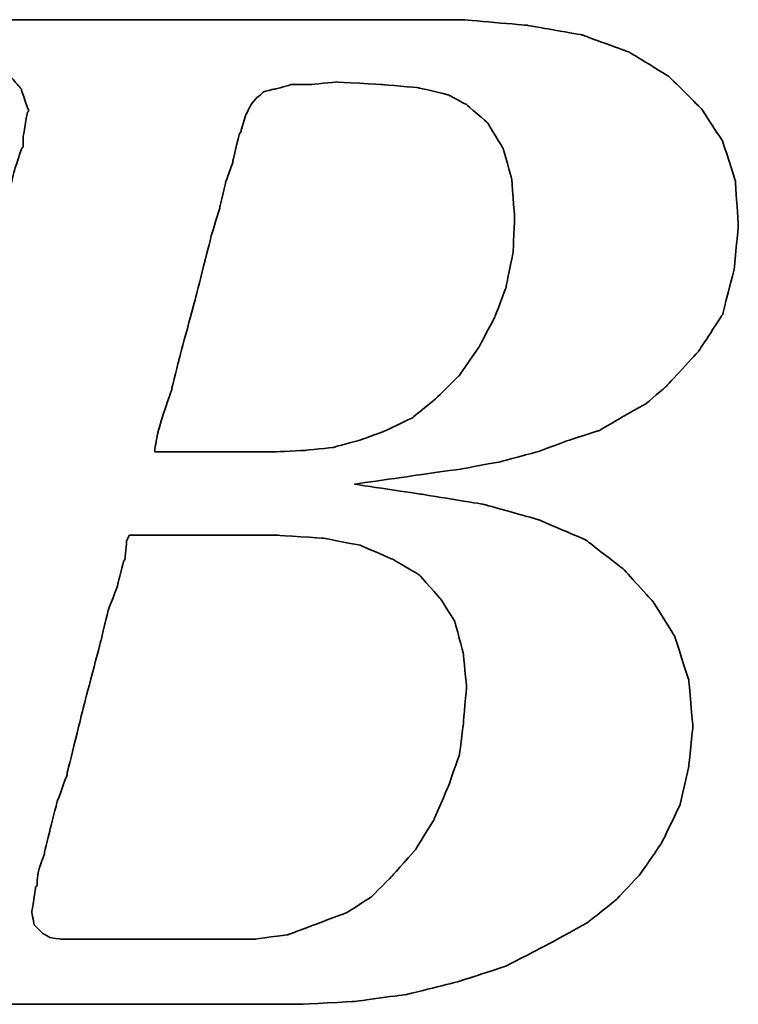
# Model space of a CAD drawing. Header units: millimetres. Extents: x -212 to 3135, y -1694 to 860.
# Tile 74 of 256: x 55.54 to 58.55, y -1383.19 to -1379.08. Entities that reach past the tile are written whole.
import ezdxf

# ---------------------------------------------------------------- set-up
doc = ezdxf.new("R2010")
doc.units = ezdxf.units.MM
doc.layers.add('DIM', color=4, linetype='CONTINUOUS')
doc.layers.add('layer 1', color=7, linetype='CONTINUOUS')

# ---------------------------------------------------------------- blocks, each defined once
blk = doc.blocks.new('TBI MOTION logo(完整正式版)')
at = {"layer": 'layer 1', "color": 22, "lineweight": 35}
for points, knots in [([(-64.65375, -6.86375), (-64.65375, -6.86375), (-64.84375, -7.29625), (-64.84375, -7.29625), (-64.84375, -7.29625), (-64.84375, -7.29625), (-64.86875, -7.34375), (-64.86875, -7.34375), (-64.86875, -7.34375), (-64.86875, -7.34375), (-64.86875, -7.36875), (-64.86875, -7.36875), (-64.86875, -7.36875), (-64.86875, -7.36875), (-65.15375, -7.65375), (-65.15375, -7.65375), (-65.15375, -7.65375), (-65.15375, -7.65375), (-65.17875, -7.65375), (-65.17875, -7.65375), (-65.17875, -7.65375), (-65.17875, -7.65375), (-65.20375, -7.67875), (-65.20375, -7.67875), (-65.20375, -7.67875), (-65.20375, -7.67875), (-65.58875, -7.87125), (-65.58875, -7.87125), (-65.58875, -7.87125), (-65.58875, -7.87125), (-65.63375, -7.87125), (-65.63375, -7.87125), (-65.63375, -7.87125), (-65.63375, -7.87125), (-65.65875, -7.89375), (-65.65875, -7.89375), (-65.65875, -7.89375), (-65.65875, -7.89375), (-66.09375, -7.94375), (-66.09375, -7.94375), (-66.09375, -7.94375), (-66.09375, -7.94375), (-66.11375, -7.94375), (-66.11375, -7.94375), (-66.11375, -7.94375), (-66.11375, -7.94375), (-66.16375, -7.94375), (-66.16375, -7.94375), (-66.16375, -7.94375), (-66.16375, -7.94375), (-66.30875, -7.94375), (-66.30875, -7.94375), (-66.30875, -7.94375), (-66.30875, -7.94375), (-66.69375, -7.94375), (-66.69375, -7.94375), (-66.69375, -7.94375), (-66.69375, -7.94375), (-67.07375, -7.94375), (-67.07375, -7.94375), (-67.07375, -7.94375), (-67.07375, -7.94375), (-67.12375, -7.94375), (-67.12375, -7.94375), (-67.12375, -7.94375), (-67.12375, -7.94375), (-67.12375, -7.96625), (-67.12375, -7.96625), (-67.12375, -7.96625), (-67.12375, -7.96625), (-67.14875, -7.99125), (-67.14875, -7.99125), (-67.14875, -7.99125), (-67.14875, -7.99125), (-67.24375, -8.34875), (-67.24375, -8.34875), (-67.24375, -8.34875), (-67.24375, -8.34875), (-67.31375, -8.68625), (-67.31375, -8.68625), (-67.31375, -8.68625), (-67.31375, -8.68625), (-67.26875, -8.68625), (-67.26875, -8.68625), (-67.26875, -8.68625), (-67.26875, -8.68625), (-67.07375, -8.68625), (-67.07375, -8.68625), (-67.07375, -8.68625), (-67.07375, -8.68625), (-66.54875, -8.68625), (-66.54875, -8.68625), (-66.54875, -8.68625), (-66.54875, -8.68625), (-65.82625, -8.68625), (-65.82625, -8.68625), (-65.82625, -8.68625), (-65.82625, -8.68625), (-65.01375, -8.68625), (-65.01375, -8.68625), (-65.01375, -8.68625), (-65.01375, -8.68625), (-64.05375, -8.68625), (-64.05375, -8.68625), (-64.05375, -8.68625), (-64.05375, -8.68625), (-62.08375, -8.68625), (-62.08375, -8.68625), (-62.08375, -8.68625), (-62.08375, -8.68625), (-60.06875, -8.68625), (-60.06875, -8.68625), (-60.06875, -8.68625), (-60.06875, -8.68625), (-59.10875, -8.68625), (-59.10875, -8.68625), (-59.10875, -8.68625), (-59.10875, -8.68625), (-58.29375, -8.68625), (-58.29375, -8.68625), (-58.29375, -8.68625), (-58.29375, -8.68625), (-57.57375, -8.68625), (-57.57375, -8.68625), (-57.57375, -8.68625), (-57.57375, -8.68625), (-57.04875, -8.68625), (-57.04875, -8.68625), (-57.04875, -8.68625), (-57.04875, -8.68625), (-56.85375, -8.68625), (-56.85375, -8.68625), (-56.85375, -8.68625), (-56.85375, -8.68625), (-56.70875, -8.68625), (-56.70875, -8.68625), (-56.70875, -8.68625), (-56.70875, -8.68625), (-56.61375, -8.68625), (-56.61375, -8.68625), (-56.61375, -8.68625), (-56.61375, -8.68625), (-56.56875, -8.68625), (-56.56875, -8.68625), (-56.56875, -8.68625), (-56.56875, -8.68625), (-55.65375, -8.63875), (-55.65375, -8.63875), (-55.65375, -8.63875), (-55.65375, -8.63875), (-54.76875, -8.51875), (-54.76875, -8.51875), (-54.76875, -8.51875), (-54.76875, -8.51875), (-53.90375, -8.30375), (-53.90375, -8.30375), (-53.90375, -8.30375), (-53.90375, -8.30375), (-53.08875, -8.03875), (-53.08875, -8.03875), (-53.08875, -8.03875), (-53.08875, -8.03875), (-52.34375, -7.65375), (-52.34375, -7.65375), (-52.34375, -7.65375), (-52.34375, -7.65375), (-51.69875, -7.29625), (-51.69875, -7.29625), (-51.69875, -7.29625), (-51.69875, -7.29625), (-51.21875, -6.91125), (-51.21875, -6.91125), (-51.21875, -6.91125), (-51.21875, -6.91125), (-50.83375, -6.50375), (-50.83375, -6.50375), (-50.83375, -6.50375), (-50.83375, -6.50375), (-50.44875, -5.94875), (-50.44875, -5.94875), (-50.44875, -5.94875), (-50.44875, -5.94875), (-50.13875, -5.30375), (-50.13875, -5.30375), (-50.13875, -5.30375), (-50.13875, -5.30375), (-49.99375, -4.65375), (-49.99375, -4.65375), (-49.99375, -4.65375), (-49.99375, -4.65375), (-49.92375, -3.98375), (-49.92375, -3.98375), (-49.92375, -3.98375), (-49.92375, -3.98375), (-49.99375, -3.19374), (-49.99375, -3.19374), (-49.99375, -3.19374), (-49.99375, -3.19374), (-50.23374, -2.44874), (-50.23374, -2.44874), (-50.23374, -2.44874), (-50.23374, -2.44874), (-50.59375, -1.87374), (-50.59375, -1.87374), (-50.59375, -1.87374), (-50.59375, -1.87374), (-51.09875, -1.31874), (-51.09875, -1.31874), (-51.09875, -1.31874), (-51.09875, -1.31874), (-51.74375, -0.81875), (-51.74375, -0.81875), (-51.74375, -0.81875), (-51.74375, -0.81875), (-52.53875, -0.48125), (-52.53875, -0.48125), (-52.53875, -0.48125), (-52.53875, -0.48125), (-53.47375, -0.21875), (-53.47375, -0.21875), (-53.47375, -0.21875), (-53.47375, -0.21875), (-54.52875, -0.04874), (-54.52875, -0.04874), (-54.52875, -0.04874), (-54.52875, -0.04874), (-55.65375, 0.12125), (-55.65375, 0.12125), (-55.65375, 0.12125), (-55.65375, 0.12125), (-54.50375, 0.28624), (-54.50375, 0.28624), (-54.50375, 0.28624), (-54.50375, 0.28624), (-53.83375, 0.38124), (-53.83375, 0.38124), (-53.83375, 0.38124), (-53.83375, 0.38124), (-53.18375, 0.50125), (-53.18375, 0.50125), (-53.18375, 0.50125), (-53.18375, 0.50125), (-52.55875, 0.66874), (-52.55875, 0.66874), (-52.55875, 0.66874), (-52.55875, 0.66874), (-52.03375, 0.86124), (-52.03375, 0.86124), (-52.03375, 0.86124), (-52.03375, 0.86124), (-51.50374, 1.03124), (-51.50374, 1.03124), (-51.50374, 1.03124), (-51.50374, 1.03124), (-51.09875, 1.27125), (-51.09875, 1.27125), (-51.09875, 1.27125), (-51.09875, 1.27125), (-50.71375, 1.48624), (-50.71375, 1.48624), (-50.71375, 1.48624), (-50.71375, 1.48624), (-50.37625, 1.77625), (-50.37625, 1.77625), (-50.37625, 1.77625), (-50.37625, 1.77625), (-49.82375, 2.37625), (-49.82375, 2.37625), (-49.82375, 2.37625), (-49.82375, 2.37625), (-49.41875, 2.99625), (-49.41875, 2.99625), (-49.41875, 2.99625), (-49.41875, 2.99625), (-49.22375, 3.76625), (-49.22375, 3.76625), (-49.22375, 3.76625), (-49.22375, 3.76625), (-49.15375, 4.50874), (-49.15375, 4.50874), (-49.15375, 4.50874), (-49.15375, 4.50874), (-49.20375, 5.25125), (-49.20375, 5.25125), (-49.20375, 5.25125), (-49.20375, 5.25125), (-49.41875, 5.92625), (-49.41875, 5.92625), (-49.41875, 5.92625), (-49.41875, 5.92625), (-49.77875, 6.47625), (-49.77875, 6.47625), (-49.77875, 6.47625), (-49.77875, 6.47625), (-50.33125, 7.02624), (-50.33125, 7.02624), (-50.33125, 7.02624), (-50.33125, 7.02624), (-51.00125, 7.43625), (-51.00125, 7.43625), (-51.00125, 7.43625), (-51.00125, 7.43625), (-51.79375, 7.72625), (-51.79375, 7.72625), (-51.79375, 7.72625), (-51.79375, 7.72625), (-52.72875, 7.89124), (-52.72875, 7.89124), (-52.72875, 7.89124), (-52.72875, 7.89124), (-53.83375, 7.98625), (-53.83375, 7.98625), (-53.83375, 7.98625), (-53.83375, 7.98625), (-53.92875, 7.98625), (-53.92875, 7.98625), (-53.92875, 7.98625), (-53.92875, 7.98625), (-54.26375, 7.98625), (-54.26375, 7.98625), (-54.26375, 7.98625), (-54.26375, 7.98625), (-54.74375, 7.98625), (-54.74375, 7.98625), (-54.74375, 7.98625), (-54.74375, 7.98625), (-55.36875, 7.98625), (-55.36875, 7.98625), (-55.36875, 7.98625), (-55.36875, 7.98625), (-56.13375, 7.98625), (-56.13375, 7.98625), (-56.13375, 7.98625), (-56.13375, 7.98625), (-56.94875, 7.98625), (-56.94875, 7.98625), (-56.94875, 7.98625), (-56.94875, 7.98625), (-58.77625, 7.98625), (-58.77625, 7.98625), (-58.77625, 7.98625), (-58.77625, 7.98625), (-60.59875, 7.98625), (-60.59875, 7.98625), (-60.59875, 7.98625), (-60.59875, 7.98625), (-61.41375, 7.98625), (-61.41375, 7.98625), (-61.41375, 7.98625), (-61.41375, 7.98625), (-62.17875, 7.98625), (-62.17875, 7.98625), (-62.17875, 7.98625), (-62.17875, 7.98625), (-62.80375, 7.98625), (-62.80375, 7.98625), (-62.80375, 7.98625), (-62.80375, 7.98625), (-63.30625, 7.98625), (-63.30625, 7.98625), (-63.30625, 7.98625), (-63.30625, 7.98625), (-63.57375, 7.98625), (-63.57375, 7.98625), (-63.57375, 7.98625), (-63.57375, 7.98625), (-63.57375, 7.96375), (-63.57375, 7.96375), (-63.57375, 7.96375), (-63.57375, 7.96375), (-63.59875, 7.94125), (-63.59875, 7.94125), (-63.59875, 7.94125), (-63.59875, 7.94125), (-63.69375, 7.55625), (-63.69375, 7.55625), (-63.69375, 7.55625), (-63.69375, 7.55625), (-63.76375, 7.24624), (-63.76375, 7.24624), (-63.76375, 7.24624), (-63.76375, 7.24624), (-63.23875, 7.24624), (-63.23875, 7.24624), (-63.23875, 7.24624), (-63.23875, 7.24624), (-62.75875, 7.24624), (-62.75875, 7.24624), (-62.75875, 7.24624), (-62.75875, 7.24624), (-62.61125, 7.24624), (-62.61125, 7.24624), (-62.61125, 7.24624), (-62.61125, 7.24624), (-62.56625, 7.24624), (-62.56625, 7.24624), (-62.56625, 7.24624), (-62.56625, 7.24624), (-62.22875, 7.24624), (-62.22875, 7.24624), (-62.22875, 7.24624), (-62.22875, 7.24624), (-62.20375, 7.24624), (-62.20375, 7.24624), (-62.20375, 7.24624), (-62.20375, 7.24624), (-62.17875, 7.21875), (-62.17875, 7.21875), (-62.17875, 7.21875), (-62.17875, 7.21875), (-61.96375, 7.17125), (-61.96375, 7.17125), (-61.96375, 7.17125), (-61.96375, 7.17125), (-61.72375, 7.12624), (-61.72375, 7.12624), (-61.72375, 7.12624), (-61.72375, 7.12624), (-61.70375, 7.12624), (-61.70375, 7.12624), (-61.70375, 7.12624), (-61.70375, 7.12624), (-61.55875, 7.07624), (-61.55875, 7.07624), (-61.55875, 7.07624), (-61.55875, 7.07624), (-61.50875, 7.07624), (-61.50875, 7.07624), (-61.50875, 7.07624), (-61.50875, 7.07624), (-61.48375, 7.02624), (-61.48375, 7.02624), (-61.48375, 7.02624), (-61.48375, 7.02624), (-61.31875, 6.83375), (-61.31875, 6.83375), (-61.31875, 6.83375), (-61.31875, 6.83375), (-61.29375, 6.81125), (-61.29375, 6.81125), (-61.29375, 6.81125), (-61.29375, 6.81125), (-61.29375, 6.78625), (-61.29375, 6.78625), (-61.29375, 6.78625), (-61.29375, 6.78625), (-61.19875, 6.50124), (-61.19875, 6.50124), (-61.19875, 6.50124), (-61.19875, 6.50124), (-61.17375, 6.45124), (-61.17375, 6.45124), (-61.17375, 6.45124), (-61.17375, 6.45124), (-61.19875, 6.40625), (-61.19875, 6.40625), (-61.19875, 6.40625), (-61.19875, 6.40625), (-61.26875, 5.99624), (-61.26875, 5.99624), (-61.26875, 5.99624), (-61.26875, 5.99624), (-61.26875, 5.85125), (-61.26875, 5.85125), (-61.26875, 5.85125), (-61.26875, 5.85125), (-61.26875, 5.82625), (-61.26875, 5.82625), (-61.26875, 5.82625), (-61.26875, 5.82625), (-61.29375, 5.80625), (-61.29375, 5.80625), (-61.29375, 5.80625), (-61.29375, 5.80625), (-61.34125, 5.66125), (-61.34125, 5.66125), (-61.34125, 5.66125), (-61.34125, 5.66125), (-61.41375, 5.44625), (-61.41375, 5.44625), (-61.41375, 5.44625), (-61.41375, 5.44625), (-61.48375, 5.15625), (-61.48375, 5.15625), (-61.48375, 5.15625), (-61.48375, 5.15625), (-61.58375, 4.82124), (-61.58375, 4.82124), (-61.58375, 4.82124), (-61.58375, 4.82124), (-61.79875, 4.00375), (-61.79875, 4.00375), (-61.79875, 4.00375), (-61.79875, 4.00375), (-62.05875, 2.99625), (-62.05875, 2.99625), (-62.05875, 2.99625), (-62.05875, 2.99625), (-62.34875, 1.91625), (-62.34875, 1.91625), (-62.34875, 1.91625), (-62.34875, 1.91625), (-62.97375, -0.41124), (-62.97375, -0.41124), (-62.97375, -0.41124), (-62.97375, -0.41124), (-63.59875, -2.75875), (-63.59875, -2.75875), (-63.59875, -2.75875), (-63.59875, -2.75875), (-63.88375, -3.86374), (-63.88375, -3.86374), (-63.88375, -3.86374), (-63.88375, -3.86374), (-64.14875, -4.82374), (-64.14875, -4.82374), (-64.14875, -4.82374), (-64.14875, -4.82374), (-64.36375, -5.64125), (-64.36375, -5.64125), (-64.36375, -5.64125), (-64.36375, -5.64125), (-64.43625, -5.97625), (-64.43625, -5.97625), (-64.43625, -5.97625), (-64.43625, -5.97625), (-64.50875, -6.28625), (-64.50875, -6.28625), (-64.50875, -6.28625), (-64.50875, -6.28625), (-64.50875, -6.30875), (-64.50875, -6.30875), (-64.50875, -6.30875), (-64.50875, -6.30875), (-64.57875, -6.50375), (-64.57875, -6.50375), (-64.57875, -6.50375), (-64.57875, -6.50375), (-64.62875, -6.69625), (-64.62875, -6.69625), (-64.62875, -6.69625), (-64.62875, -6.69625), (-64.62875, -6.76875), (-64.62875, -6.76875), (-64.62875, -6.76875), (-64.62875, -6.76875), (-64.62875, -6.81375), (-64.62875, -6.81375), (-64.62875, -6.81375), (-64.62875, -6.81375), (-64.62875, -6.83875), (-64.62875, -6.83875), (-64.62875, -6.83875), (-64.62875, -6.83875), (-64.65375, -6.86375), (-64.65375, -6.86375)], [0, 0, 0, 0, 0.00719424, 0.00719424, 0.00719424, 0.00719425, 0.01438849, 0.01438849, 0.01438849, 0.0143885, 0.02158273, 0.02158273, 0.02158273, 0.02158274, 0.02877698, 0.02877698, 0.02877698, 0.02877699, 0.03597122, 0.03597122, 0.03597122, 0.03597123, 0.04316547, 0.04316547, 0.04316547, 0.04316548, 0.05035971, 0.05035971, 0.05035971, 0.05035972, 0.05755396, 0.05755396, 0.05755396, 0.05755397, 0.0647482, 0.0647482, 0.0647482, 0.06474821, 0.07194245, 0.07194245, 0.07194245, 0.07194246, 0.07913669, 0.07913669, 0.07913669, 0.0791367, 0.08633094, 0.08633094, 0.08633094, 0.08633095, 0.09352518, 0.09352518, 0.09352518, 0.09352519, 0.10071942, 0.10071942, 0.10071942, 0.10071943, 0.10791367, 0.10791367, 0.10791367, 0.10791368, 0.11510791, 0.11510791, 0.11510791, 0.11510792, 0.12230216, 0.12230216, 0.12230216, 0.12230217, 0.1294964, 0.1294964, 0.1294964, 0.12949641, 0.13669065, 0.13669065, 0.13669065, 0.13669066, 0.14388489, 0.14388489, 0.14388489, 0.1438849, 0.15107914, 0.15107914, 0.15107914, 0.15107915, 0.15827338, 0.15827338, 0.15827338, 0.15827339, 0.16546763, 0.16546763, 0.16546763, 0.16546764, 0.17266187, 0.17266187, 0.17266187, 0.17266188, 0.17985612, 0.17985612, 0.17985612, 0.17985613, 0.18705036, 0.18705036, 0.18705036, 0.18705037, 0.1942446, 0.1942446, 0.1942446, 0.19424461, 0.20143885, 0.20143885, 0.20143885, 0.20143886, 0.20863309, 0.20863309, 0.20863309, 0.2086331, 0.21582734, 0.21582734, 0.21582734, 0.21582735, 0.22302158, 0.22302158, 0.22302158, 0.22302159, 0.23021583, 0.23021583, 0.23021583, 0.23021584, 0.23741007, 0.23741007, 0.23741007, 0.23741008, 0.24460432, 0.24460432, 0.24460432, 0.24460433, 0.25179856, 0.25179856, 0.25179856, 0.25179857, 0.25899281, 0.25899281, 0.25899281, 0.25899282, 0.26618705, 0.26618705, 0.26618705, 0.26618706, 0.27338129, 0.27338129, 0.27338129, 0.2733813, 0.28057554, 0.28057554, 0.28057554, 0.28057555, 0.28776978, 0.28776978, 0.28776978, 0.28776979, 0.29496403, 0.29496403, 0.29496403, 0.29496404, 0.30215827, 0.30215827, 0.30215827, 0.30215828, 0.30935252, 0.30935252, 0.30935252, 0.30935253, 0.31654676, 0.31654676, 0.31654676, 0.31654677, 0.32374101, 0.32374101, 0.32374101, 0.32374102, 0.33093525, 0.33093525, 0.33093525, 0.33093526, 0.3381295, 0.3381295, 0.3381295, 0.33812951, 0.34532374, 0.34532374, 0.34532374, 0.34532375, 0.35251799, 0.35251799, 0.35251799, 0.352518, 0.35971223, 0.35971223, 0.35971223, 0.35971224, 0.36690647, 0.36690647, 0.36690647, 0.36690648, 0.37410072, 0.37410072, 0.37410072, 0.37410073, 0.38129496, 0.38129496, 0.38129496, 0.38129497, 0.38848921, 0.38848921, 0.38848921, 0.38848922, 0.39568345, 0.39568345, 0.39568345, 0.39568346, 0.4028777, 0.4028777, 0.4028777, 0.40287771, 0.41007194, 0.41007194, 0.41007194, 0.41007195, 0.41726619, 0.41726619, 0.41726619, 0.4172662, 0.42446043, 0.42446043, 0.42446043, 0.42446044, 0.43165468, 0.43165468, 0.43165468, 0.43165469, 0.43884892, 0.43884892, 0.43884892, 0.43884893, 0.44604317, 0.44604317, 0.44604317, 0.44604318, 0.45323741, 0.45323741, 0.45323741, 0.45323742, 0.46043165, 0.46043165, 0.46043165, 0.46043166, 0.4676259, 0.4676259, 0.4676259, 0.46762591, 0.47482014, 0.47482014, 0.47482014, 0.47482015, 0.48201439, 0.48201439, 0.48201439, 0.4820144, 0.48920863, 0.48920863, 0.48920863, 0.48920864, 0.49640288, 0.49640288, 0.49640288, 0.49640289, 0.50359712, 0.50359712, 0.50359712, 0.50359713, 0.51079137, 0.51079137, 0.51079137, 0.51079138, 0.51798561, 0.51798561, 0.51798561, 0.51798562, 0.52517986, 0.52517986, 0.52517986, 0.52517987, 0.5323741, 0.5323741, 0.5323741, 0.53237411, 0.53956835, 0.53956835, 0.53956835, 0.53956836, 0.54676259, 0.54676259, 0.54676259, 0.5467626, 0.55395683, 0.55395683, 0.55395683, 0.55395684, 0.56115108, 0.56115108, 0.56115108, 0.56115109, 0.56834532, 0.56834532, 0.56834532, 0.56834533, 0.57553957, 0.57553957, 0.57553957, 0.57553958, 0.58273381, 0.58273381, 0.58273381, 0.58273382, 0.58992806, 0.58992806, 0.58992806, 0.58992807, 0.5971223, 0.5971223, 0.5971223, 0.59712231, 0.60431655, 0.60431655, 0.60431655, 0.60431656, 0.61151079, 0.61151079, 0.61151079, 0.6115108, 0.61870504, 0.61870504, 0.61870504, 0.61870505, 0.62589928, 0.62589928, 0.62589928, 0.62589929, 0.63309353, 0.63309353, 0.63309353, 0.63309354, 0.64028777, 0.64028777, 0.64028777, 0.64028778, 0.64748201, 0.64748201, 0.64748201, 0.64748202, 0.65467626, 0.65467626, 0.65467626, 0.65467627, 0.6618705, 0.6618705, 0.6618705, 0.66187051, 0.66906475, 0.66906475, 0.66906475, 0.66906476, 0.67625899, 0.67625899, 0.67625899, 0.676259, 0.68345324, 0.68345324, 0.68345324, 0.68345325, 0.69064748, 0.69064748, 0.69064748, 0.69064749, 0.69784173, 0.69784173, 0.69784173, 0.69784174, 0.70503597, 0.70503597, 0.70503597, 0.70503598, 0.71223022, 0.71223022, 0.71223022, 0.71223023, 0.71942446, 0.71942446, 0.71942446, 0.71942447, 0.72661871, 0.72661871, 0.72661871, 0.72661872, 0.73381295, 0.73381295, 0.73381295, 0.73381296, 0.74100719, 0.74100719, 0.74100719, 0.7410072, 0.74820144, 0.74820144, 0.74820144, 0.74820145, 0.75539568, 0.75539568, 0.75539568, 0.75539569, 0.76258993, 0.76258993, 0.76258993, 0.76258994, 0.76978417, 0.76978417, 0.76978417, 0.76978418, 0.77697842, 0.77697842, 0.77697842, 0.77697843, 0.78417266, 0.78417266, 0.78417266, 0.78417267, 0.79136691, 0.79136691, 0.79136691, 0.79136692, 0.79856115, 0.79856115, 0.79856115, 0.79856116, 0.8057554, 0.8057554, 0.8057554, 0.80575541, 0.81294964, 0.81294964, 0.81294964, 0.81294965, 0.82014388, 0.82014388, 0.82014388, 0.82014389, 0.82733813, 0.82733813, 0.82733813, 0.82733814, 0.83453237, 0.83453237, 0.83453237, 0.83453238, 0.84172662, 0.84172662, 0.84172662, 0.84172663, 0.84892086, 0.84892086, 0.84892086, 0.84892087, 0.85611511, 0.85611511, 0.85611511, 0.85611512, 0.86330935, 0.86330935, 0.86330935, 0.86330936, 0.8705036, 0.8705036, 0.8705036, 0.87050361, 0.87769784, 0.87769784, 0.87769784, 0.87769785, 0.88489209, 0.88489209, 0.88489209, 0.8848921, 0.89208633, 0.89208633, 0.89208633, 0.89208634, 0.89928058, 0.89928058, 0.89928058, 0.89928059, 0.90647482, 0.90647482, 0.90647482, 0.90647483, 0.91366906, 0.91366906, 0.91366906, 0.91366907, 0.92086331, 0.92086331, 0.92086331, 0.92086332, 0.92805755, 0.92805755, 0.92805755, 0.92805756, 0.9352518, 0.9352518, 0.9352518, 0.93525181, 0.94244604, 0.94244604, 0.94244604, 0.94244605, 0.94964029, 0.94964029, 0.94964029, 0.9496403, 0.95683453, 0.95683453, 0.95683453, 0.95683454, 0.96402878, 0.96402878, 0.96402878, 0.96402879, 0.97122302, 0.97122302, 0.97122302, 0.97122303, 0.97841727, 0.97841727, 0.97841727, 0.97841728, 0.98561151, 0.98561151, 0.98561151, 0.98561152, 0.99280576, 0.99280576, 0.99280576, 0.99280577, 1, 1, 1, 1]), ([(-57.50375, 6.35625), (-57.50375, 6.35625), (-57.57375, 6.11625), (-57.57375, 6.11625), (-57.57375, 6.11625), (-57.57375, 6.11625), (-57.57375, 6.09125), (-57.57375, 6.09125), (-57.57375, 6.09125), (-57.57375, 6.09125), (-57.59875, 6.06625), (-57.59875, 6.06625), (-57.59875, 6.06625), (-57.59875, 6.06625), (-57.64875, 5.87625), (-57.64875, 5.87625), (-57.64875, 5.87625), (-57.64875, 5.87625), (-57.71875, 5.58875), (-57.71875, 5.58875), (-57.71875, 5.58875), (-57.71875, 5.58875), (-57.71875, 5.56625), (-57.71875, 5.56625), (-57.71875, 5.56625), (-57.71875, 5.56625), (-57.83875, 5.23125), (-57.83875, 5.23125), (-57.83875, 5.23125), (-57.83875, 5.23125), (-57.93625, 4.82124), (-57.93625, 4.82124), (-57.93625, 4.82124), (-57.93625, 4.82124), (-57.93625, 4.79624), (-57.93625, 4.79624), (-57.93625, 4.79624), (-57.93625, 4.79624), (-58.07875, 4.34125), (-58.07875, 4.34125), (-58.07875, 4.34125), (-58.07875, 4.34125), (-58.34375, 3.28625), (-58.34375, 3.28625), (-58.34375, 3.28625), (-58.34375, 3.28625), (-58.62875, 2.23124), (-58.62875, 2.23124), (-58.62875, 2.23124), (-58.62875, 2.23124), (-58.74875, 1.75125), (-58.74875, 1.75125), (-58.74875, 1.75125), (-58.74875, 1.75125), (-58.74875, 1.72625), (-58.74875, 1.72625), (-58.74875, 1.72625), (-58.74875, 1.72625), (-58.89375, 1.31625), (-58.89375, 1.31625), (-58.89375, 1.31625), (-58.89375, 1.31625), (-58.98875, 0.98124), (-58.98875, 0.98124), (-58.98875, 0.98124), (-58.98875, 0.98124), (-59.03875, 0.71625), (-59.03875, 0.71625), (-59.03875, 0.71625), (-59.03875, 0.71625), (-59.03875, 0.66874), (-59.03875, 0.66874), (-59.03875, 0.66874), (-59.03875, 0.66874), (-58.91875, 0.66874), (-58.91875, 0.66874), (-58.91875, 0.66874), (-58.91875, 0.66874), (-58.53375, 0.66874), (-58.53375, 0.66874), (-58.53375, 0.66874), (-58.53375, 0.66874), (-58.10375, 0.66874), (-58.10375, 0.66874), (-58.10375, 0.66874), (-58.10375, 0.66874), (-57.66875, 0.66874), (-57.66875, 0.66874), (-57.66875, 0.66874), (-57.66875, 0.66874), (-57.33375, 0.66874), (-57.33375, 0.66874), (-57.33375, 0.66874), (-57.33375, 0.66874), (-57.09375, 0.66874), (-57.09375, 0.66874), (-57.09375, 0.66874), (-57.09375, 0.66874), (-56.99875, 0.66874), (-56.99875, 0.66874), (-56.99875, 0.66874), (-56.99875, 0.66874), (-56.49375, 0.69374), (-56.49375, 0.69374), (-56.49375, 0.69374), (-56.49375, 0.69374), (-56.01375, 0.74374), (-56.01375, 0.74374), (-56.01375, 0.74374), (-56.01375, 0.74374), (-55.58375, 0.86124), (-55.58375, 0.86124), (-55.58375, 0.86124), (-55.58375, 0.86124), (-55.17375, 1.00624), (-55.17375, 1.00624), (-55.17375, 1.00624), (-55.17375, 1.00624), (-54.67375, 1.24625), (-54.67375, 1.24625), (-54.67375, 1.24625), (-54.67375, 1.24625), (-54.26375, 1.58124), (-54.26375, 1.58124), (-54.26375, 1.58124), (-54.26375, 1.58124), (-53.87875, 1.96374), (-53.87875, 1.96374), (-53.87875, 1.96374), (-53.87875, 1.96374), (-53.54375, 2.44625), (-53.54375, 2.44625), (-53.54375, 2.44625), (-53.54375, 2.44625), (-53.27875, 2.95125), (-53.27875, 2.95125), (-53.27875, 2.95125), (-53.27875, 2.95125), (-53.08875, 3.45124), (-53.08875, 3.45124), (-53.08875, 3.45124), (-53.08875, 3.45124), (-52.96875, 4.05124), (-52.96875, 4.05124), (-52.96875, 4.05124), (-52.96875, 4.05124), (-52.94375, 4.65125), (-52.94375, 4.65125), (-52.94375, 4.65125), (-52.94375, 4.65125), (-52.99375, 5.30125), (-52.99375, 5.30125), (-52.99375, 5.30125), (-52.99375, 5.30125), (-53.13875, 5.80625), (-53.13875, 5.80625), (-53.13875, 5.80625), (-53.13875, 5.80625), (-53.39875, 6.23625), (-53.39875, 6.23625), (-53.39875, 6.23625), (-53.39875, 6.23625), (-53.75875, 6.54875), (-53.75875, 6.54875), (-53.75875, 6.54875), (-53.75875, 6.54875), (-54.07375, 6.71625), (-54.07375, 6.71625), (-54.07375, 6.71625), (-54.07375, 6.71625), (-54.57375, 6.83375), (-54.57375, 6.83375), (-54.57375, 6.83375), (-54.57375, 6.83375), (-55.17375, 6.88625), (-55.17375, 6.88625), (-55.17375, 6.88625), (-55.17375, 6.88625), (-55.96875, 6.93125), (-55.96875, 6.93125), (-55.96875, 6.93125), (-55.96875, 6.93125), (-56.39875, 6.88625), (-56.39875, 6.88625), (-56.39875, 6.88625), (-56.39875, 6.88625), (-56.42125, 6.88625), (-56.42125, 6.88625), (-56.42125, 6.88625), (-56.42125, 6.88625), (-56.73375, 6.88625), (-56.73375, 6.88625), (-56.73375, 6.88625), (-56.73375, 6.88625), (-56.99875, 6.81125), (-56.99875, 6.81125), (-56.99875, 6.81125), (-56.99875, 6.81125), (-57.02375, 6.81125), (-57.02375, 6.81125), (-57.02375, 6.81125), (-57.02375, 6.81125), (-57.18875, 6.76625), (-57.18875, 6.76625), (-57.18875, 6.76625), (-57.18875, 6.76625), (-57.30875, 6.66625), (-57.30875, 6.66625), (-57.30875, 6.66625), (-57.30875, 6.66625), (-57.40875, 6.54875), (-57.40875, 6.54875), (-57.40875, 6.54875), (-57.40875, 6.54875), (-57.50375, 6.35625), (-57.50375, 6.35625)], [0, 0, 0, 0, 0.01851852, 0.01851852, 0.01851852, 0.01851853, 0.03703704, 0.03703704, 0.03703704, 0.03703705, 0.05555556, 0.05555556, 0.05555556, 0.05555557, 0.07407407, 0.07407407, 0.07407407, 0.07407408, 0.09259259, 0.09259259, 0.09259259, 0.0925926, 0.11111111, 0.11111111, 0.11111111, 0.11111112, 0.12962963, 0.12962963, 0.12962963, 0.12962964, 0.14814815, 0.14814815, 0.14814815, 0.14814816, 0.16666667, 0.16666667, 0.16666667, 0.16666668, 0.18518519, 0.18518519, 0.18518519, 0.1851852, 0.2037037, 0.2037037, 0.2037037, 0.20370371, 0.22222222, 0.22222222, 0.22222222, 0.22222223, 0.24074074, 0.24074074, 0.24074074, 0.24074075, 0.25925926, 0.25925926, 0.25925926, 0.25925927, 0.27777778, 0.27777778, 0.27777778, 0.27777779, 0.2962963, 0.2962963, 0.2962963, 0.29629631, 0.31481481, 0.31481481, 0.31481481, 0.31481482, 0.33333333, 0.33333333, 0.33333333, 0.33333334, 0.35185185, 0.35185185, 0.35185185, 0.35185186, 0.37037037, 0.37037037, 0.37037037, 0.37037038, 0.38888889, 0.38888889, 0.38888889, 0.3888889, 0.40740741, 0.40740741, 0.40740741, 0.40740742, 0.42592593, 0.42592593, 0.42592593, 0.42592594, 0.44444444, 0.44444444, 0.44444444, 0.44444445, 0.46296296, 0.46296296, 0.46296296, 0.46296297, 0.48148148, 0.48148148, 0.48148148, 0.48148149, 0.5, 0.5, 0.5, 0.50000001, 0.51851852, 0.51851852, 0.51851852, 0.51851853, 0.53703704, 0.53703704, 0.53703704, 0.53703705, 0.55555556, 0.55555556, 0.55555556, 0.55555557, 0.57407407, 0.57407407, 0.57407407, 0.57407408, 0.59259259, 0.59259259, 0.59259259, 0.5925926, 0.61111111, 0.61111111, 0.61111111, 0.61111112, 0.62962963, 0.62962963, 0.62962963, 0.62962964, 0.64814815, 0.64814815, 0.64814815, 0.64814816, 0.66666667, 0.66666667, 0.66666667, 0.66666668, 0.68518519, 0.68518519, 0.68518519, 0.6851852, 0.7037037, 0.7037037, 0.7037037, 0.70370371, 0.72222222, 0.72222222, 0.72222222, 0.72222223, 0.74074074, 0.74074074, 0.74074074, 0.74074075, 0.75925926, 0.75925926, 0.75925926, 0.75925927, 0.77777778, 0.77777778, 0.77777778, 0.77777779, 0.7962963, 0.7962963, 0.7962963, 0.79629631, 0.81481481, 0.81481481, 0.81481481, 0.81481482, 0.83333333, 0.83333333, 0.83333333, 0.83333334, 0.85185185, 0.85185185, 0.85185185, 0.85185186, 0.87037037, 0.87037037, 0.87037037, 0.87037038, 0.88888889, 0.88888889, 0.88888889, 0.8888889, 0.90740741, 0.90740741, 0.90740741, 0.90740742, 0.92592593, 0.92592593, 0.92592593, 0.92592594, 0.94444444, 0.94444444, 0.94444444, 0.94444445, 0.96296296, 0.96296296, 0.96296296, 0.96296297, 0.98148148, 0.98148148, 0.98148148, 0.98148149, 1, 1, 1, 1]), ([(-61.03125, -6.57375), (-61.03125, -6.57375), (-61.03125, -6.67125), (-61.03125, -6.67125), (-61.03125, -6.67125), (-61.03125, -6.67125), (-61.05375, -6.69625), (-61.05375, -6.69625), (-61.05375, -6.69625), (-61.05375, -6.69625), (-61.12375, -7.12875), (-61.12375, -7.12875), (-61.12375, -7.12875), (-61.12375, -7.12875), (-61.07875, -7.34375), (-61.07875, -7.34375), (-61.07875, -7.34375), (-61.07875, -7.34375), (-60.93375, -7.48875), (-60.93375, -7.48875), (-60.93375, -7.48875), (-60.93375, -7.48875), (-60.81375, -7.55625), (-60.81375, -7.55625), (-60.81375, -7.55625), (-60.81375, -7.55625), (-60.62375, -7.58375), (-60.62375, -7.58375), (-60.62375, -7.58375), (-60.62375, -7.58375), (-60.30875, -7.58375), (-60.30875, -7.58375), (-60.30875, -7.58375), (-60.30875, -7.58375), (-59.97375, -7.58375), (-59.97375, -7.58375), (-59.97375, -7.58375), (-59.97375, -7.58375), (-59.87875, -7.58375), (-59.87875, -7.58375), (-59.87875, -7.58375), (-59.87875, -7.58375), (-59.63625, -7.58375), (-59.63625, -7.58375), (-59.63625, -7.58375), (-59.63625, -7.58375), (-58.96875, -7.58375), (-58.96875, -7.58375), (-58.96875, -7.58375), (-58.96875, -7.58375), (-58.29375, -7.58375), (-58.29375, -7.58375), (-58.29375, -7.58375), (-58.29375, -7.58375), (-58.05375, -7.58375), (-58.05375, -7.58375), (-58.05375, -7.58375), (-58.05375, -7.58375), (-57.98375, -7.58375), (-57.98375, -7.58375), (-57.98375, -7.58375), (-57.98375, -7.58375), (-57.35875, -7.58375), (-57.35875, -7.58375), (-57.35875, -7.58375), (-57.35875, -7.58375), (-56.78375, -7.50875), (-56.78375, -7.50875), (-56.78375, -7.50875), (-56.78375, -7.50875), (-56.27875, -7.31875), (-56.27875, -7.31875), (-56.27875, -7.31875), (-56.27875, -7.31875), (-55.77375, -7.12875), (-55.77375, -7.12875), (-55.77375, -7.12875), (-55.77375, -7.12875), (-55.36875, -6.86375), (-55.36875, -6.86375), (-55.36875, -6.86375), (-55.36875, -6.86375), (-55.00875, -6.50375), (-55.00875, -6.50375), (-55.00875, -6.50375), (-55.00875, -6.50375), (-54.62375, -6.06875), (-54.62375, -6.06875), (-54.62375, -6.06875), (-54.62375, -6.06875), (-54.31375, -5.56875), (-54.31375, -5.56875), (-54.31375, -5.56875), (-54.31375, -5.56875), (-54.07375, -5.01625), (-54.07375, -5.01625), (-54.07375, -5.01625), (-54.07375, -5.01625), (-53.87875, -4.46374), (-53.87875, -4.46374), (-53.87875, -4.46374), (-53.87875, -4.46374), (-53.80875, -3.91375), (-53.80875, -3.91375), (-53.80875, -3.91375), (-53.80875, -3.91375), (-53.75875, -3.31375), (-53.75875, -3.31375), (-53.75875, -3.31375), (-53.75875, -3.31375), (-53.80875, -2.75875), (-53.80875, -2.75875), (-53.80875, -2.75875), (-53.80875, -2.75875), (-53.95375, -2.20875), (-53.95375, -2.20875), (-53.95375, -2.20875), (-53.95375, -2.20875), (-54.19375, -1.82625), (-54.19375, -1.82625), (-54.19375, -1.82625), (-54.19375, -1.82625), (-54.55375, -1.41875), (-54.55375, -1.41875), (-54.55375, -1.41875), (-54.55375, -1.41875), (-55.00875, -1.15125), (-55.00875, -1.15125), (-55.00875, -1.15125), (-55.00875, -1.15125), (-55.56125, -0.91375), (-55.56125, -0.91375), (-55.56125, -0.91375), (-55.56125, -0.91375), (-56.18125, -0.79375), (-56.18125, -0.79375), (-56.18125, -0.79375), (-56.18125, -0.79375), (-56.94875, -0.74374), (-56.94875, -0.74374), (-56.94875, -0.74374), (-56.94875, -0.74374), (-56.99875, -0.74374), (-56.99875, -0.74374), (-56.99875, -0.74374), (-56.99875, -0.74374), (-57.09375, -0.74374), (-57.09375, -0.74374), (-57.09375, -0.74374), (-57.09375, -0.74374), (-57.38375, -0.74374), (-57.38375, -0.74374), (-57.38375, -0.74374), (-57.38375, -0.74374), (-57.76875, -0.74374), (-57.76875, -0.74374), (-57.76875, -0.74374), (-57.76875, -0.74374), (-58.24625, -0.74374), (-58.24625, -0.74374), (-58.24625, -0.74374), (-58.24625, -0.74374), (-58.72875, -0.74374), (-58.72875, -0.74374), (-58.72875, -0.74374), (-58.72875, -0.74374), (-59.20875, -0.74374), (-59.20875, -0.74374), (-59.20875, -0.74374), (-59.20875, -0.74374), (-59.46875, -0.74374), (-59.46875, -0.74374), (-59.46875, -0.74374), (-59.46875, -0.74374), (-59.51625, -0.83875), (-59.51625, -0.83875), (-59.51625, -0.83875), (-59.51625, -0.83875), (-59.54375, -1.15125), (-59.54375, -1.15125), (-59.54375, -1.15125), (-59.54375, -1.15125), (-59.56375, -1.17874), (-59.56375, -1.17874), (-59.56375, -1.17874), (-59.56375, -1.17874), (-59.66375, -1.55875), (-59.66375, -1.55875), (-59.66375, -1.55875), (-59.66375, -1.55875), (-59.66375, -1.58375), (-59.66375, -1.58375), (-59.66375, -1.58375), (-59.66375, -1.58375), (-59.82875, -2.01874), (-59.82875, -2.01874), (-59.82875, -2.01874), (-59.82875, -2.01874), (-59.94875, -2.52125), (-59.94875, -2.52125), (-59.94875, -2.52125), (-59.94875, -2.52125), (-60.23875, -3.62375), (-60.23875, -3.62375), (-60.23875, -3.62375), (-60.23875, -3.62375), (-60.52375, -4.77624), (-60.52375, -4.77624), (-60.52375, -4.77624), (-60.52375, -4.77624), (-60.52375, -4.79874), (-60.52375, -4.79874), (-60.52375, -4.79874), (-60.52375, -4.79874), (-60.69125, -5.25375), (-60.69125, -5.25375), (-60.69125, -5.25375), (-60.69125, -5.25375), (-60.81375, -5.73625), (-60.81375, -5.73625), (-60.81375, -5.73625), (-60.81375, -5.73625), (-60.90875, -6.11875), (-60.90875, -6.11875), (-60.90875, -6.11875), (-60.90875, -6.11875), (-60.90875, -6.14375), (-60.90875, -6.14375), (-60.90875, -6.14375), (-60.90875, -6.14375), (-61.00375, -6.40875), (-61.00375, -6.40875), (-61.00375, -6.40875), (-61.00375, -6.40875), (-61.03125, -6.57375), (-61.03125, -6.57375)], [0, 0, 0, 0, 0.01694915, 0.01694915, 0.01694915, 0.01694916, 0.03389831, 0.03389831, 0.03389831, 0.03389832, 0.05084746, 0.05084746, 0.05084746, 0.05084747, 0.06779661, 0.06779661, 0.06779661, 0.06779662, 0.08474576, 0.08474576, 0.08474576, 0.08474577, 0.10169492, 0.10169492, 0.10169492, 0.10169493, 0.11864407, 0.11864407, 0.11864407, 0.11864408, 0.13559322, 0.13559322, 0.13559322, 0.13559323, 0.15254237, 0.15254237, 0.15254237, 0.15254238, 0.16949153, 0.16949153, 0.16949153, 0.16949154, 0.18644068, 0.18644068, 0.18644068, 0.18644069, 0.20338983, 0.20338983, 0.20338983, 0.20338984, 0.22033898, 0.22033898, 0.22033898, 0.22033899, 0.23728814, 0.23728814, 0.23728814, 0.23728815, 0.25423729, 0.25423729, 0.25423729, 0.2542373, 0.27118644, 0.27118644, 0.27118644, 0.27118645, 0.28813559, 0.28813559, 0.28813559, 0.2881356, 0.30508475, 0.30508475, 0.30508475, 0.30508476, 0.3220339, 0.3220339, 0.3220339, 0.32203391, 0.33898305, 0.33898305, 0.33898305, 0.33898306, 0.3559322, 0.3559322, 0.3559322, 0.35593221, 0.37288136, 0.37288136, 0.37288136, 0.37288137, 0.38983051, 0.38983051, 0.38983051, 0.38983052, 0.40677966, 0.40677966, 0.40677966, 0.40677967, 0.42372881, 0.42372881, 0.42372881, 0.42372882, 0.44067797, 0.44067797, 0.44067797, 0.44067798, 0.45762712, 0.45762712, 0.45762712, 0.45762713, 0.47457627, 0.47457627, 0.47457627, 0.47457628, 0.49152542, 0.49152542, 0.49152542, 0.49152543, 0.50847458, 0.50847458, 0.50847458, 0.50847459, 0.52542373, 0.52542373, 0.52542373, 0.52542374, 0.54237288, 0.54237288, 0.54237288, 0.54237289, 0.55932203, 0.55932203, 0.55932203, 0.55932204, 0.57627119, 0.57627119, 0.57627119, 0.5762712, 0.59322034, 0.59322034, 0.59322034, 0.59322035, 0.61016949, 0.61016949, 0.61016949, 0.6101695, 0.62711864, 0.62711864, 0.62711864, 0.62711865, 0.6440678, 0.6440678, 0.6440678, 0.64406781, 0.66101695, 0.66101695, 0.66101695, 0.66101696, 0.6779661, 0.6779661, 0.6779661, 0.67796611, 0.69491525, 0.69491525, 0.69491525, 0.69491526, 0.71186441, 0.71186441, 0.71186441, 0.71186442, 0.72881356, 0.72881356, 0.72881356, 0.72881357, 0.74576271, 0.74576271, 0.74576271, 0.74576272, 0.76271186, 0.76271186, 0.76271186, 0.76271187, 0.77966102, 0.77966102, 0.77966102, 0.77966103, 0.79661017, 0.79661017, 0.79661017, 0.79661018, 0.81355932, 0.81355932, 0.81355932, 0.81355933, 0.83050847, 0.83050847, 0.83050847, 0.83050848, 0.84745763, 0.84745763, 0.84745763, 0.84745764, 0.86440678, 0.86440678, 0.86440678, 0.86440679, 0.88135593, 0.88135593, 0.88135593, 0.88135594, 0.89830508, 0.89830508, 0.89830508, 0.89830509, 0.91525424, 0.91525424, 0.91525424, 0.91525425, 0.93220339, 0.93220339, 0.93220339, 0.9322034, 0.94915254, 0.94915254, 0.94915254, 0.94915255, 0.96610169, 0.96610169, 0.96610169, 0.9661017, 0.98305085, 0.98305085, 0.98305085, 0.98305086, 1, 1, 1, 1])]:
    blk.add_open_spline(points, degree=3, knots=knots, dxfattribs=at)

msp = doc.modelspace()

# ---------------------------------------------------------------- block references
at = {"layer": 'DIM', "color": 7, "xscale": 0.246592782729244, "yscale": 0.246592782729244, "zscale": 0.246592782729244}
msp.add_blockref('TBI MOTION logo(完整正式版)', (70.666, -1381.047), dxfattribs=at)

doc.saveas('drawing.dxf')
